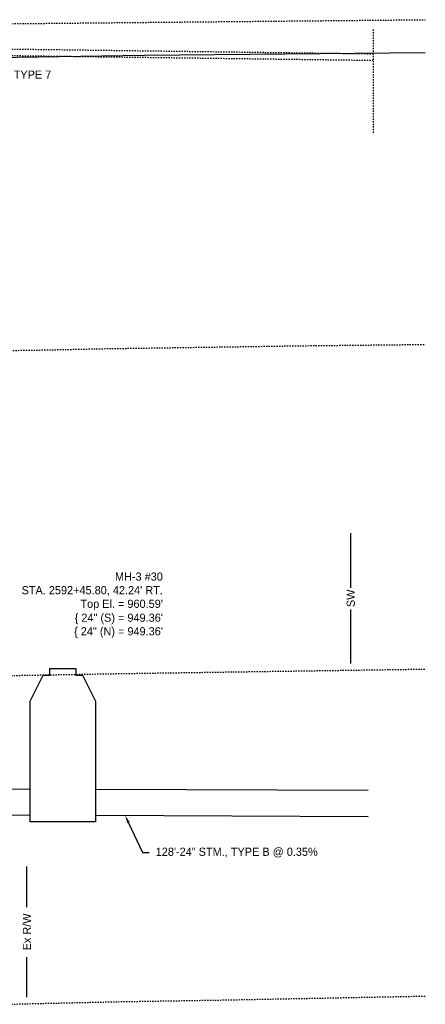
# Model space of a CAD drawing. Header units: feet. Extents: x 161250 to 169758, y 287353 to 289076.
# Tile 29 of 36: x 168447 to 168478, y 288251 to 288326. Entities that reach past the tile are written whole.
import ezdxf
from ezdxf import colors
from ezdxf.entities.mleader import LeaderData, LeaderLine
from ezdxf.math import Vec2, Vec3

# ---------------------------------------------------------------- set-up
doc = ezdxf.new("R2010")
doc.units = ezdxf.units.FT
doc.header["$MEASUREMENT"] = 0
doc.linetypes.add('OhDOT_USTN2', pattern=[0.11, 0.069, -0.041])
doc.linetypes.add('OhDOT_USTN5', pattern=[0.11, 0.055, -0.055])
doc.layers.add('DR_P_Storm_Sewer', color=1, linetype='Continuous', true_color=0xff0000)
for name, color, linetype in [('DR_P_Text', 1, 'Continuous'), ('DR_X_Storm_Sewer', 200, 'OhDOT_USTN5'), ('RD_P_Text', 1, 'Continuous'), ('RW_P_Esmt_SW', 203, 'esmtswpr'), ('RW_X_Fee_RW', 50, 'rowex'), ('UT_X_Gas', 52, 'gasex'), ('XS_X_Ground_Line', 180, 'OhDOT_USTN2')]:
    doc.layers.add(name, color=color, linetype=linetype)
doc.styles.add('Slanted', font='font31.shx', dxfattribs={"height": 0.1})
doc.styles.add('Slanted-Normal', font='font31.shx', dxfattribs={"height": 0.1})
doc.styles.get("Standard").update_dxf_attribs({"font": 'font31.shx'})
doc.styles.add('Straight-Normal', font='font30.shx', dxfattribs={"height": 0.1})
doc.linetypes.add('esmtswpr', pattern='A,1.95,-0.05,["SW",Slanted,S=1,R=0,X=0,Y=-0.06],-0.25,1.95', length=4.2)
doc.linetypes.add('gasex', pattern='A,0.15,-0.2,0.15,-0.2,0.15,-0.1,["G",Straight-Normal,S=1,R=0,X=0,Y=-0.06],-0.15,0.15,-0.2,0.15,-0.2', length=1.8)
doc.linetypes.add('rowex', pattern='A,0.75,-0.05,["Ex R/W",Straight-Normal,S=1,R=0,X=0,Y=-0.06],-0.7,0.75,-0.3,0.75,-0.3,0.75,-0.3,0.75,-0.3', length=5.7)

# ---------------------------------------------------------------- blocks, each defined once
blk = doc.blocks.new('*U1477')
at = {"layer": 'DR_P_Text', "color": 1, "linetype": 'Continuous', "lineweight": -3, "char_height": 0.625, "style": 'Slanted-Normal'}
for s, insert, attachment_point in [("MH-3 #30\\PSTA. 2592+45.80, 42.24' {\\Ffont31.shx|c0;\\C5;RT}.\\PTop El. = 960.59'", (168457.654, 288281.052, 960.587), 9), ('{\\C256;\\{ 24" (S) = 949.36\'}\\P{\\C256;\\{ 24" (N) = 949.36\'}', (168457.654, 288280.802, 960.587), 3)]:
    blk.add_mtext(s, dxfattribs=dict(at, insert=insert, attachment_point=attachment_point))

msp = doc.modelspace()

# ---------------------------------------------------------------- linework, layer by layer
at = {"layer": 'DR_P_Storm_Sewer', "flags": 128}
for points in [[(168447.497, 288264.866), (168447.497, 288274.096), (168448.497, 288276.096), (168448.997, 288276.096), (168448.997, 288276.596), (168450.997, 288276.596), (168450.997, 288276.096), (168451.497, 288276.096), (168452.497, 288274.096), (168452.497, 288264.866)], [(168426.614, 288267.456), (168447.497, 288267.366)], [(168452.497, 288267.366), (168473.379, 288267.276)], [(168426.614, 288265.456), (168447.497, 288265.366)], [(168452.497, 288265.366), (168473.379, 288265.276)], [(168452.497, 288264.866), (168447.497, 288264.866)]]:
    msp.add_lwpolyline(points, dxfattribs=at)
at = {"layer": 'DR_X_Storm_Sewer', "flags": 128}
for points in [[(168473.757, 288325.506), (168473.757, 288317.506)], [(168397.883, 288324.656), (168473.757, 288323.662)], [(168397.883, 288324.156), (168473.757, 288323.162)]]:
    msp.add_lwpolyline(points, dxfattribs=at)
at = {"layer": 'RW_P_Esmt_SW', "flags": 128}
for points in [[(168472.05, 288282.764), (168472.05, 288286.972)], [(168472.05, 288276.972), (168472.05, 288281.122)]]:
    msp.add_lwpolyline(points, dxfattribs=at)
at = {"layer": 'RW_X_Fee_RW', "linetype": 'Continuous', "flags": 128}
for points in [[(168447.248, 288258.338), (168447.248, 288261.434)], [(168447.248, 288251.434), (168447.248, 288254.489)]]:
    msp.add_lwpolyline(points, dxfattribs=at)
at = {"layer": 'UT_X_Gas', "flags": 128}
msp.add_lwpolyline([(168337.757, 288323.26), (168389.757, 288322.943), (168393.757, 288322.91), (168405.086, 288322.869), (168423.777, 288322.811), (168438.257, 288323.284), (168456.257, 288323.565), (168477.757, 288323.769)], dxfattribs=at)
at = {"layer": 'XS_X_Ground_Line', "flags": 128}
for points in [[(168435.697, 288325.713), (168444.161, 288325.946), (168456.079, 288326.064), (168456.97, 288326.072), (168467.364, 288326.171), (168477.757, 288326.269)], [(168436.162, 288300.769), (168441.446, 288300.916), (168447.373, 288300.963), (168452.679, 288301.076), (168459.163, 288301.173), (168468.126, 288301.307), (168472.942, 288301.359), (168477.757, 288301.411)], [(168439.031, 288275.869), (168442.439, 288275.964), (168445.843, 288276.06), (168451.914, 288276.168), (168456.083, 288276.238), (168466.92, 288276.397), (168477.757, 288276.555)], [(168445.648, 288250.891), (168447.225, 288250.933), (168452.21, 288251.046), (168454.504, 288251.098), (168462.35, 288251.224), (168470.053, 288251.373), (168477.757, 288251.522)]]:
    msp.add_lwpolyline(points, dxfattribs=at)

# ---------------------------------------------------------------- block references
at = {"layer": 'DR_P_Text', "color": 1, "linetype": 'Continuous', "lineweight": -3}
msp.add_blockref('*U1477', (0, 0), dxfattribs=at)

# ---------------------------------------------------------------- texts
at = {"layer": 'RW_P_Esmt_SW', "insert": (168472.05, 288281.972), "char_height": 0.625, "attachment_point": 5, "rotation": 90}
msp.add_mtext_dynamic_manual_height_columns('SW', width=3.88005, gutter_width=10, heights=[0], dxfattribs=at)
at = {"layer": 'RW_X_Fee_RW', "insert": (168447.248, 288256.434), "char_height": 0.625, "attachment_point": 5, "rotation": 90}
msp.add_mtext_dynamic_manual_height_columns('Ex R/W', width=9.60773, gutter_width=10, heights=[0], dxfattribs=at)

# ---------------------------------------------------------------- leaders
at = {"layer": 'DR_P_Text'}
ml = msp.add_multileader_mtext('Standard', dxfattribs=at)
ml.set_content('128\'-24" STM., TYPE B @ 0.35%', color=256, style='Slanted-Normal')
ml.set_leader_properties()
ml.build(insert=Vec2(0, 0))
ml.multileader.update_dxf_attribs({"dogleg_length": 0.1, "arrow_head_size": 0.625, "scale": 5})
ctx = ml.context
ctx.base_point, ctx.scale, ctx.char_height, ctx.arrow_head_size, ctx.landing_gap_size, ctx.plane_origin = Vec3(168456.607, 288262.5), 5, 0.625, 0.625, 0.5, Vec3(168465.632, 288264.654)
notes = []
notes.append((ctx, [(0, (1, 1, 0), (168456.107, 288262.5), (1, 0), 0.5, [(0, [(168454.757, 288265.356)], 0, [])])]))
ctx.mtext.insert, ctx.mtext.flow_direction = Vec3(168457.107, 288262.882), 5
at = {"layer": 'RD_P_Text', "color": 3}
ml = msp.add_multileader_mtext('Standard', dxfattribs=at)
ml.set_content('CURB, TYPE 7', color=3, style='Slanted-Normal')
ml.set_leader_properties()
ml.build(insert=Vec2(0, 0))
ml.multileader.update_dxf_attribs({"dogleg_length": 0.1, "arrow_head_size": 0.625, "scale": 5})
ctx = ml.context
ctx.base_point, ctx.scale, ctx.char_height, ctx.arrow_head_size, ctx.landing_gap_size, ctx.plane_origin = Vec3(168442.896, 288321.993), 5, 0.625, 0.625, 0.5, Vec3(168434.952, 288323.208)
notes.append((ctx, [(0, (1, 1, 0), (168442.396, 288321.993), (1, 0), 0.5, [(0, [(168440.71, 288324.644)], 0, [])])]))
ctx.mtext.insert, ctx.mtext.flow_direction = Vec3(168443.396, 288322.375), 5
for ctx, leaders in notes:
    for number, flags, end, landing, length, lines in leaders:
        leader = LeaderData()
        leader.index, (leader.has_last_leader_line, leader.has_dogleg_vector, leader.attachment_direction) = number, flags
        leader.last_leader_point, leader.dogleg_vector, leader.dogleg_length = Vec3(end), Vec3(landing), length
        for number, points, colour, breaks in lines:
            line = LeaderLine()
            line.index, line.vertices, line.color, line.breaks = number, Vec3.list(points), colors.encode_raw_color(colour), breaks
            leader.lines.append(line)
        ctx.leaders.append(leader)

doc.saveas('drawing.dxf')
